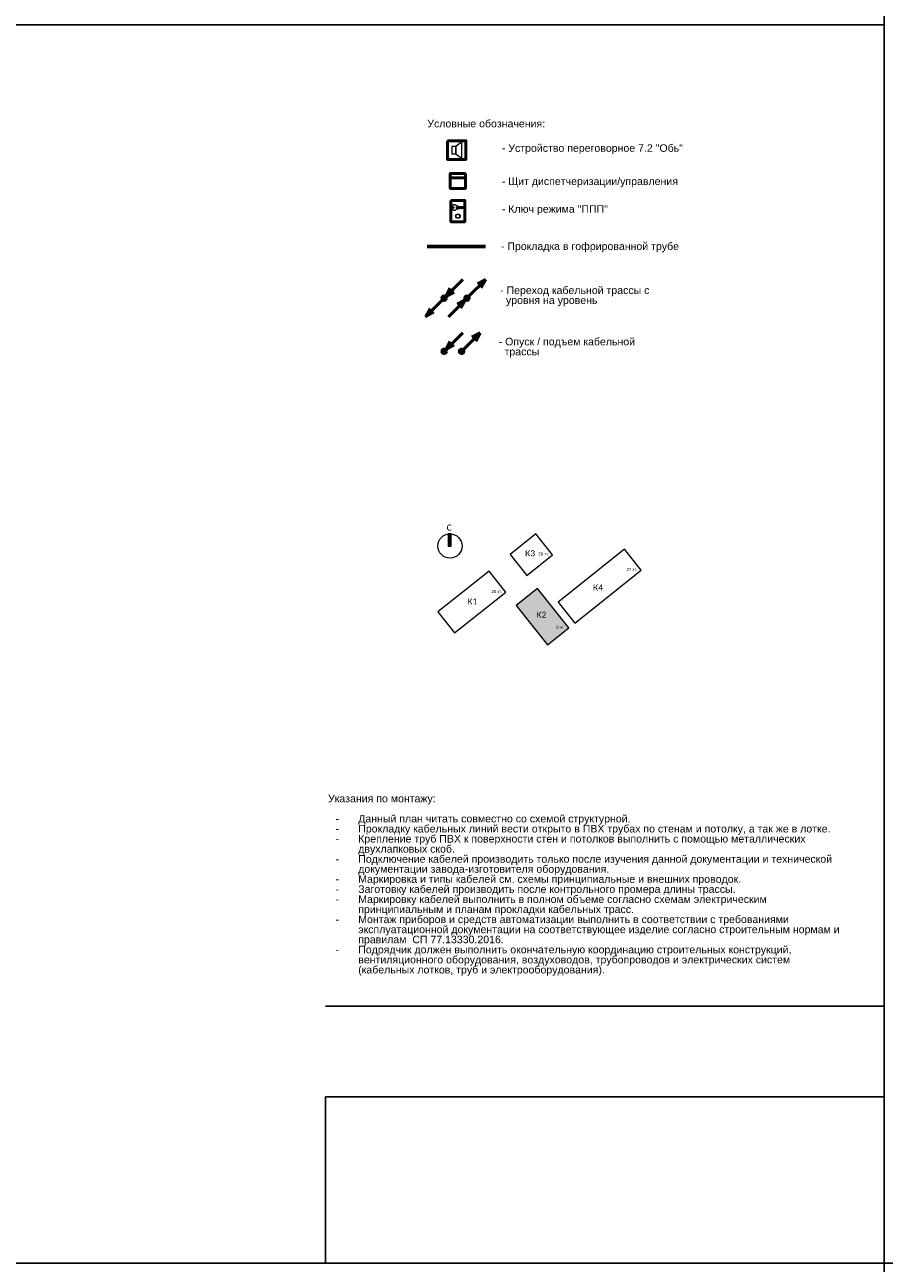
# Model space of a CAD drawing. Header units: millimetres. Extents: x -277772 to 277599, y -59564 to 282085.
# Tile 79 of 190: x -123224 to -94774, y 55468 to 96468. Entities that reach past the tile are written whole.
import ezdxf
from ezdxf.enums import TextEntityAlignment as Align

# ---------------------------------------------------------------- set-up
doc = ezdxf.new("R2010")
doc.units = ezdxf.units.MM
doc.set_wipeout_variables(frame=1)
doc.layers.add('EI_HATCH_GALV', color=7, linetype='Continuous')
doc.layers.add('UNPLOTTED', color=2, linetype='Continuous', plot=False)
for name, color, linetype, lineweight in [('КИП_выноска', 6, 'Continuous', 25), ('КИП_прибор', 140, 'Continuous', 50), ('КИП_трасса', 3, 'Continuous', 60), ('Типовые аннотации', 7, 'Continuous', 18)]:
    doc.layers.add(name, color=color, linetype=linetype, lineweight=lineweight)
doc.styles.add('Calibri Light', font='calibril.ttf', dxfattribs={"height": 2})
doc.styles.add('Calibri Light_1', font='calibril.ttf', dxfattribs={"height": 1})
doc.styles.add('CP.Text', font='arial.ttf')
doc.linetypes.add('в трубе открыто', pattern='A,10,[133,ltypeshp.shx,S=0.75,R=0,X=-5,Y=2.5],-2.5,[130,ltypeshp.shx,S=2.5,R=-45,X=0,Y=0],-2.5', length=15)

# ---------------------------------------------------------------- blocks, each defined once
blk = doc.blocks.new('*U4')
at = {"color": 0}
blk.add_line((0, 85.08), (-185, 85.08), dxfattribs=at)
for points in [[(0, 410), (0, 0), (-569, 0), (-569, 410)], [(-185, 55.08), (0, 55.08), (0, 0), (-185, 0)]]:
    blk.add_lwpolyline(points, close=True, dxfattribs=at)
blk = doc.blocks.new('Bag_K02')
at = {"layer": 'EI_HATCH_GALV', "ltscale": 100}
h = blk.add_hatch(dxfattribs=at)
h.set_pattern_fill('ANGLE', color=256)
h.set_pattern_definition([(0, (120901.1944, 21694.9894), (0, 6.985), [5.08, -1.905]), (90, (120901.1944, 21694.9894), (-6.985, 4e-16), [5.08, -1.905])])
h.paths.add_polyline_path([(2742, 1477), (2034, 913), (3076, -395), (3784, 168)])
h.paths.add_polyline_path([(3571, 71), (3659, 71), (3659, 313), (3571, 313)], flags=24)
h.paths.add_polyline_path([(3445, 71), (3626, 71), (3626, 313), (3445, 313)], flags=24)
h.paths.add_polyline_path([(3332, 71), (3461, 71), (3461, 313), (3332, 313)], flags=24)
h.paths.add_polyline_path([(2808, 368), (3068, 368), (3068, 853), (2808, 853)], flags=24)
h.paths.add_polyline_path([(2627, 368), (2895, 368), (2895, 853), (2627, 853)], flags=24)
at = {"layer": 'Типовые аннотации', "lineweight": 9}
blk.add_hatch(color=256, dxfattribs=at).paths.add_polyline_path([(-114, 2878), (-214, 2878), (-214, 3278), (-114, 3278)])
at = {"layer": 'Типовые аннотации'}
for p, q in [((-114, 3278), (-214, 3278)), ((-214, 3278), (-214, 2878)), ((-214, 2878), (-114, 2878)), ((-114, 2878), (-114, 3278)), ((1139, 2045), (-554, 696)), ((1694, 1349), (1139, 2045)), ((0, 0), (1694, 1349)), ((-554, 696), (0, 0))]:
    blk.add_line(p, q, dxfattribs=at)
at = {"layer": 'Типовые аннотации', "lineweight": 9}
for p, q in [((2688, 3278), (1840, 2602)), ((3243, 2582), (2688, 3278)), ((1840, 2602), (2394, 1906)), ((2394, 1906), (3243, 2582)), ((5623, 2771), (3425, 1020)), ((6178, 2074), (5623, 2771)), ((3979, 324), (6178, 2074)), ((1139, 2045), (-554, 696)), ((1694, 1349), (1139, 2045)), ((0, 0), (1694, 1349)), ((2742, 1477), (2034, 913)), ((3784, 168), (2742, 1477)), ((2034, 913), (3076, -395)), ((3425, 1020), (3979, 324)), ((-554, 696), (0, 0)), ((3076, -395), (3784, 168))]:
    blk.add_line(p, q, dxfattribs=at)
at = {"layer": 'Типовые аннотации'}
blk.add_circle((-154, 2878), 400, dxfattribs=at)
at = {"layer": 'Типовые аннотации', "lineweight": 9, "attachment_point": 1}
for s, insert, char_height, width, style in [('\\fCalibri Light|b0|i0|c204|p34|;C', (-263, 3589), 200, 208.44, 'Calibri Light'), ('\\fCalibri Light|b0|i0|c204|p34|;К', (2335, 2739), 200, 208.44, 'Calibri Light'), ('\\fCalibri Light|b0|i0|c204|p34|;3', (2507, 2739), 200, 192.41, 'Calibri Light'), ('28 ', (2770, 2665), 100, 232.49, 'Calibri Light_1'), ('эт', (2962, 2665), 100, 160.34, 'Calibri Light_1'), ('\\fCalibri Light|b0|i0|c204|p34|;.', (3094, 2665), 100, 48.1, 'Calibri Light_1'), ('27 ', (5689, 2152), 100, 232.49, 'Calibri Light_1'), ('эт', (5880, 2152), 100, 160.34, 'Calibri Light_1'), ('\\fCalibri Light|b0|i0|c204|p34|;.', (6013, 2152), 100, 48.1, 'Calibri Light_1'), ('28 ', (1214, 1420), 100, 232.49, 'Calibri Light_1'), ('28 ', (1214, 1420), 100, 232.49, 'Calibri Light_1'), ('эт', (1406, 1420), 100, 160.34, 'Calibri Light_1'), ('эт', (1406, 1420), 100, 160.34, 'Calibri Light_1'), ('\\fCalibri Light|b0|i0|c204|p34|;.', (1538, 1420), 100, 48.1, 'Calibri Light_1'), ('\\fCalibri Light|b0|i0|c204|p34|;.', (1538, 1420), 100, 48.1, 'Calibri Light_1'), ('\\fCalibri Light|b0|i0|c204|p34|;К', (4582, 1605), 200, 208.44, 'Calibri Light'), ('\\fCalibri Light|b0|i0|c204|p34|;4', (4754, 1605), 200, 192.41, 'Calibri Light'), ('\\fCalibri Light|b0|i0|c204|p34|;К', (419, 1144), 200, 208.44, 'Calibri Light'), ('\\fCalibri Light|b0|i0|c204|p34|;К', (419, 1144), 200, 208.44, 'Calibri Light'), ('\\fCalibri Light|b0|i0|c204|p34|;1', (591, 1144), 200, 192.41, 'Calibri Light'), ('\\fCalibri Light|b0|i0|c204|p34|;1', (591, 1144), 200, 192.41, 'Calibri Light'), ('\\fCalibri Light|b0|i0|c204|p34|;К', (2706, 703), 200, 208.44, 'Calibri Light'), ('\\fCalibri Light|b0|i0|c204|p34|;2', (2878, 703), 200, 192.41, 'Calibri Light'), ('8 ', (3364, 238), 100, 136.29, 'Calibri Light_1'), ('эт', (3476, 238), 100, 160.34, 'Calibri Light_1'), ('\\fCalibri Light|b0|i0|c204|p34|;.', (3608, 238), 100, 48.1, 'Calibri Light_1')]:
    blk.add_mtext(s, dxfattribs=dict(at, insert=insert, char_height=char_height, width=width, style=style))
blk = doc.blocks.new('A$C449d8904')
blk.add_lwpolyline([(0, 309), (0, 0), (307, 0), (307, 309)], close=True)
at = {"lineweight": 18}
for points in [[(70, 216), (70, 91), (140, 91), (140, 216)], [(237, 17), (237, 292), (140, 216), (140, 91)]]:
    blk.add_lwpolyline(points, close=True, dxfattribs=at)
blk = doc.blocks.new('*U13')
at = {"lineweight": 50}
h = blk.add_hatch(color=256, dxfattribs=at)
h.dxf.hatch_style = 1
edge = h.paths.add_edge_path()
edge.add_arc((0, 0), 0.75, 45, 405)
for q in [(6.19, 6.19), (2.02, 3.29), (3.29, 2.02)]:
    blk.add_line((0.53, 0.53), q, dxfattribs=at)
blk.add_circle((0, 0), 0.75, dxfattribs=at)
blk = doc.blocks.new('*U35')
at = {"lineweight": 50}
h = blk.add_hatch(color=256, dxfattribs=at)
h.dxf.hatch_style = 1
edge = h.paths.add_edge_path()
edge.add_arc((0, 0), 0.75, 45, 405)
for p, q in [((0.53, 0.53), (6.19, 6.19)), ((6.19, 6.19), (3.43, 4.7)), ((6.19, 6.19), (4.7, 3.43))]:
    blk.add_line(p, q, dxfattribs=at)
blk.add_circle((0, 0), 0.75, dxfattribs=at)
blk = doc.blocks.new('*U36')
at = {"lineweight": 50}
h = blk.add_hatch(color=256, dxfattribs=at)
h.dxf.hatch_style = 1
edge = h.paths.add_edge_path()
edge.add_arc((0, 0), 0.75, -135, 225)
for p, q in [((-0.53, -0.53), (-6.19, -6.19)), ((-6.19, -6.19), (-4.7, -3.43)), ((-6.19, -6.19), (-3.43, -4.7))]:
    blk.add_line(p, q, dxfattribs=at)
blk.add_circle((0, 0), 0.75, dxfattribs=at)
blk = doc.blocks.new('*U37')
at = {"lineweight": 50}
h = blk.add_hatch(color=256, dxfattribs=at)
h.dxf.hatch_style = 1
edge = h.paths.add_edge_path()
edge.add_arc((0, 0), 0.75, -135, 225)
for q in [(-6.19, -6.19), (-3.29, -2.02), (-2.02, -3.29)]:
    blk.add_line((-0.53, -0.53), q, dxfattribs=at)
blk.add_circle((0, 0), 0.75, dxfattribs=at)
blk = doc.blocks.new('Шкаф')
at = {"linetype": 'Continuous'}
blk.add_wipeout([(-2.5, -2.5), (-2.5, 2.5), (2.5, 2.5), (2.5, -2.5)], dxfattribs=at)
at = {"color": 0, "linetype": 'Continuous'}
for points in [[(-2.5, -2.5), (2.5, -2.5), (2.5, 2.5), (-2.5, 2.5)], [(-2.5, -2.5), (2.5, -2.5), (2.5, -1), (-2.5, -1)]]:
    blk.add_lwpolyline(points, close=True, dxfattribs=at)
blk = doc.blocks.new('A$C5ef3676d')
blk.add_lwpolyline([(0, 470), (307, 470), (307, 0), (0, 0)], close=True)
at = {"lineweight": 18}
for points in [[(284, 309), (135, 309), (119, 315), (292, 315)], [(125, 345), (140, 356), (146, 356), (150, 353), (150, 339), (275, 339), (296, 324), (296, 320), (269, 294), (254, 294), (243, 305), (226, 288), (224, 288)], [(220, 288), (216, 288), (199, 303), (182, 286), (169, 298), (150, 298), (150, 275), (146, 273), (125, 284)]]:
    blk.add_lwpolyline(points, dxfattribs=at)
at = {"lineweight": 25}
blk.add_lwpolyline([(220, 288), (222, 292), (224, 288)], dxfattribs=at)
blk.add_circle((56, 314), 13.8, dxfattribs=at)
at = {"lineweight": 18}
for radius in [49.7, 41.3]:
    blk.add_circle((156, 122), radius, dxfattribs=at)
for points, knots in [([(15, 314), (15, 323), (16, 332), (23, 349), (28, 356), (37, 366), (41, 369), (50, 374), (54, 376), (59, 377)], [0, 0, 0, 0, 0.547336, 0.547336, 1.063434, 1.063434, 1.361474, 1.361474, 1.660846, 1.660846, 1.660846, 1.660846]), ([(59, 252), (53, 253), (46, 256), (35, 265), (30, 271), (22, 282), (19, 288), (16, 301), (15, 307), (15, 314)], [0, 0, 0, 0, 0.417934, 0.417934, 0.875269, 0.875269, 1.256039, 1.256039, 1.653364, 1.653364, 1.653364, 1.653364]), ([(59, 377), (66, 379), (72, 379), (86, 378), (93, 376), (104, 369), (109, 365), (118, 356), (122, 350), (125, 344)], [0, 0, 0, 0, 0.41198, 0.41198, 0.823657, 0.823657, 1.201793, 1.201793, 1.602028, 1.602028, 1.602028, 1.602028]), ([(125, 285), (121, 277), (116, 270), (104, 259), (98, 255), (86, 251), (81, 250), (70, 250), (65, 250), (59, 252)], [0, 0, 0, 0, 0.510094, 0.510094, 0.964236, 0.964236, 1.282131, 1.282131, 1.607848, 1.607848, 1.607848, 1.607848])]:
    blk.add_open_spline(points, degree=3, knots=knots, dxfattribs=at)

msp = doc.modelspace()

# ---------------------------------------------------------------- linework, layer by layer
at = {"layer": 'UNPLOTTED', "color": 1, "ltscale": 100}
for p, direction in [((-94774, -23502), (0, 1)), ((-94774, 55468), (1, 0))]:
    msp.add_xline(p, direction, dxfattribs=at)
at = {"layer": 'КИП_трасса', "linetype": 'в трубе открыто', "ltscale": 100}
msp.add_line((-109901, 89127), (-107976, 89127), dxfattribs=at)

# ---------------------------------------------------------------- block references
at = {"layer": 'UNPLOTTED', "xscale": 100, "yscale": 100, "zscale": 100}
msp.add_blockref('*U4', (-94774, 55468), dxfattribs=at)
at = {"layer": 'КИП_выноска', "xscale": 100, "yscale": 100, "zscale": 100}
for name, p in [('*U13', (-109340, 87419)), ('*U35', (-108584, 87419)), ('*U36', (-109340, 87419)), ('*U37', (-108584, 87419)), ('*U13', (-109340, 85655)), ('*U35', (-108765, 85655))]:
    msp.add_blockref(name, p, dxfattribs=at)
at = {"layer": 'КИП_прибор'}
for name, p, xscale, yscale, zscale in [('A$C449d8904', (-109233, 92011), 2, 2, 2), ('A$C5ef3676d', (-109120, 89948), 1.5, 1.5, 1.5)]:
    msp.add_blockref(name, p, dxfattribs=dict(at, xscale=xscale, yscale=yscale, zscale=zscale))
at = {"layer": 'КИП_трасса', "linetype": 'в трубе открыто'}
msp.add_blockref('Bag_K02', (-108996, 76334), dxfattribs=at)

# ---------------------------------------------------------------- texts
at = {"style": 'CP.Text'}
msp.add_text('Условные обозначения:', height=250, dxfattribs=at).set_placement((-109900, 93198), align=Align.MIDDLE_LEFT)
at = {"char_height": 250, "style": 'CP.Text'}
for s, insert, width, attachment_point, line_spacing_factor in [('- Устройство переговорное 7.2 "Обь"', (-107432, 92349), 7645.45, 4, 0.9), ('- Щит диспетчеризации/управления', (-107432, 91250), 7645.45, 4, 0.9), ('- Ключ режима "ППП"', (-107432, 90332), 7645.45, 4, 0.9), ('- Прокладка в гофрированной трубе', (-107463, 89100), 7645.45, 4, 0.9), ('Указания по монтажу:\\P\\P\\pxi-3,l4,t4;-^IДанный план читать совместно со схемой структурной.\\P-^IПрокладку кабельных линий вести открыто в ПВХ трубах по стенам и потолку, а так же в лотке.\\P-^IКрепление труб ПВХ к поверхности стен и потолков выполнить с помощью металлических двухлапковых скоб.\\P-^IПодключение кабелей производить только после изучения данной документации и технической документации завода-изготовителя оборудования.\\P-^IМаркировка и типы кабелей см. схемы принципиальные и внешних проводок.\\P-^IЗаготовку кабелей производить после контрольного промера длины трассы.\\P-^IМаркировку кабелей выполнить в полном объеме согласно схемам электрическим принципиальным и планам прокладки кабельных трасс.\\P-^IМонтаж приборов и средств автоматизации выполнить в соответствии с требованиями эксплуатационной документации на соответствующее изделие согласно строительным нормам и правилам  СП 77.13330.2016.\\P-^IПодрядчик должен выполнить окончательную координацию строительных конструкций, вентиляционного оборудования, воздуховодов, трубопроводов и электрических систем (кабельных лотков, труб и электрооборудования).', (-113186, 70979), 17195.48, 1, 0.8)]:
    msp.add_mtext(s, dxfattribs=dict(at, insert=insert, width=width, attachment_point=attachment_point, line_spacing_factor=line_spacing_factor))
at = {"linetype": 'Continuous', "char_height": 250, "width": 5658.48, "attachment_point": 4, "line_spacing_factor": 0.792, "style": 'CP.Text'}
for s, insert in [('- Переход кабельной трассы с   \\P  уровня на уровень', (-107490, 87478)), ('- Опуск / подъем кабельной\\P  трассы ', (-107536, 85777))]:
    msp.add_mtext(s, dxfattribs=dict(at, insert=insert))

# ---------------------------------------------------------------- next in the draw order: block references
at = {"layer": 'КИП_прибор', "linetype": 'ByBlock', "xscale": 100, "yscale": 100, "zscale": 100, "rotation": 180}
msp.add_blockref('Шкаф', (-108890, 91298), dxfattribs=at)

doc.saveas('drawing.dxf')
